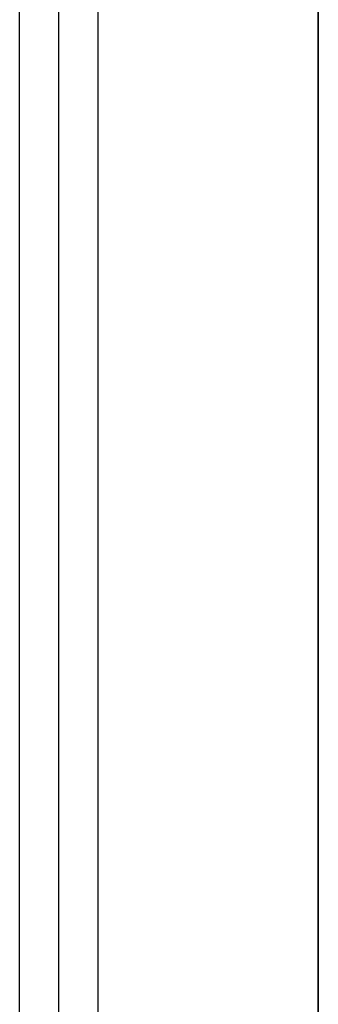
# Model space of a CAD drawing. Header units: millimetres. Extents: x 5411 to 5849, y 1719 to 2519.
# Tile 237 of 247: x 5808 to 5839, y 1819 to 1919. Entities that reach past the tile are written whole.
import ezdxf

# ---------------------------------------------------------------- set-up
doc = ezdxf.new("R2010")
doc.units = ezdxf.units.MM
doc.layers.add('Layer 01', color=7, linetype='Continuous', true_color=0x000000)

# ---------------------------------------------------------------- blocks, each defined once
blk = doc.blocks.new('Hanger v2')
at = {"layer": 'Layer 01', "color": 253, "true_color": 0xa0a0a0}
for p, q in [((-360, 4), (360, 4)), ((-360, 0, -4), (360, 0, -4)), ((-360, 0, 4), (360, 0, 4)), ((-360, -4), (360, -4))]:
    blk.add_line(p, q, dxfattribs=at)
blk = doc.blocks.new('40X80 v5')
at = {"layer": 'Layer 01', "color": 253, "true_color": 0xa0a0a0}
blk.add_line((4755.72, 1453.61, 8), (3981.82, 1453.61, 8), dxfattribs=at)
for points in [[(3968.77, 1453.61), (4368.77, 1453.61), (4768.77, 1453.61)], [(4768.77, 1453.61, 16), (4368.77, 1453.61, 16), (3968.77, 1453.61, 16)]]:
    blk.add_open_spline(points, degree=2, dxfattribs=at)
at = {"layer": 'Layer 01'}
blk.add_blockref('Hanger v2', (4369, 1480, -40), dxfattribs=at)

msp = doc.modelspace()

# ---------------------------------------------------------------- block references
at = {"layer": 'Layer 01', "rotation": 89.99999999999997}
msp.add_blockref('40X80 v5', (7292.27, -2250, 1120), dxfattribs=at)

doc.saveas('drawing.dxf')
